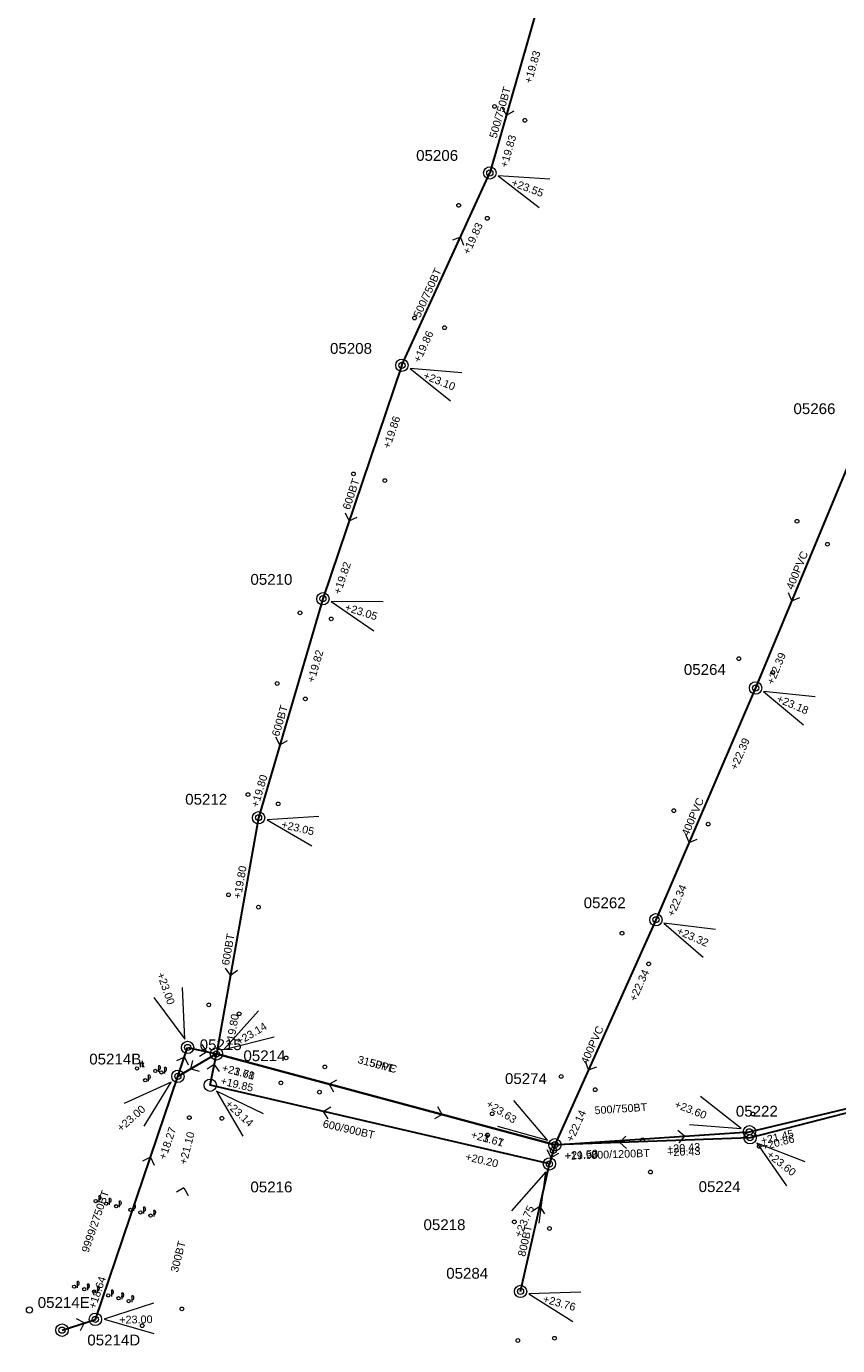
# Model space of a CAD drawing. Header units: metres. Extents: x 196788 to 198093, y 354523 to 355933.
# Tile 1 of 35: x 197478 to 197609, y 354523 to 354737. Entities that reach past the tile are written whole.
import ezdxf

# ---------------------------------------------------------------- set-up
doc = ezdxf.new("R2010")
doc.units = ezdxf.units.M
for name, color, linetype, lineweight in [('AFSTROOM', 2, 'Continuous', 0), ('BOB', 7, 'Continuous', 0), ('CODE', 1, 'Continuous', 0), ('DIAM', 7, 'Continuous', 0), ('GMGIS_STRENGEN', 3, 'Continuous', 30), ('inspectie-riool put', 2, 'Continuous', 0), ('kolk', 2, 'Continuous', 0), ('MVD', 5, 'Continuous', 0), ('PUT', 1, 'Continuous', 0), ('putdeksel algemeen', 2, 'Continuous', 0), ('rioolkast', 5, 'Continuous', 0)]:
    doc.layers.add(name, color=color, linetype=linetype, lineweight=lineweight)
doc.styles.get("Standard").update_dxf_attribs({"font": 'arial.ttf'})
doc.styles.add('Style-simplex', font='simplex.shx')

# ---------------------------------------------------------------- blocks, each defined once
blk = doc.blocks.new('S360')
at = {"layer": 'inspectie-riool put', "color": 7, "linetype": 'Continuous', "lineweight": 0}
blk.add_circle((0, 0), 0.5, dxfattribs=at)
blk = doc.blocks.new('S490')
at = {"layer": 'putdeksel algemeen', "color": 7, "linetype": 'Continuous', "lineweight": 0}
blk.add_circle((0, 0), 0.263, dxfattribs=at)
blk.add_circle((0, 0), 0.263, dxfattribs=at)
at = {"layer": 'putdeksel algemeen', "color": 7, "linetype": 'Continuous', "lineweight": 0, "style": 'Style-simplex', "width": 0.428569}
blk.add_text('p', height=1.05, dxfattribs=at).set_placement((0.41, 0.18))
blk = doc.blocks.new('S1142')
at = {"layer": 'rioolkast', "color": 7, "linetype": 'Continuous', "lineweight": 0}
blk.add_circle((0, 0), 0.263, dxfattribs=at)
blk.add_circle((0, 0), 0.263, dxfattribs=at)
at = {"layer": 'rioolkast', "color": 7, "linetype": 'Continuous', "lineweight": 0, "style": 'Style-simplex', "width": 0.428569}
blk.add_text('rk', height=1.05, dxfattribs=at).set_placement((0.43, 0.19))
blk = doc.blocks.new('AFSTROOM')
at = {"layer": 'AFSTROOM', "linetype": 'Continuous'}
for q in [(1, 1), (1, -1)]:
    blk.add_line((0, 0), q, dxfattribs=at)
blk = doc.blocks.new('S340')
at = {"layer": 'kolk', "color": 7, "linetype": 'Continuous', "lineweight": 0}
blk.add_circle((0, 0), 0.3, dxfattribs=at)

msp = doc.modelspace()

# ---------------------------------------------------------------- linework, layer by layer
at = {"layer": 'GMGIS_STRENGEN', "linetype": 'Continuous', "flags": 128}
for points in [[(197561, 354741.25), (197552.93, 354713.19)], [(197538.7, 354682.05), (197552.93, 354713.19)], [(197538.7, 354682.05), (197525.89, 354644.25)], [(197613.57, 354672.15), (197595.97, 354629.81)], [(197525.89, 354644.25), (197515.48, 354608.8)], [(197595.97, 354629.81), (197579.83, 354592.29)], [(197515.48, 354608.8), (197508.65, 354570.58)], [(197579.83, 354592.29), (197563.46, 354555.86)], [(197502.41, 354566.94), (197503.99, 354571.62)], [(197503.99, 354571.62), (197508.65, 354570.58)], [(197594.96, 354557.96), (197652.22, 354571.64)], [(197652.22, 354571.64), (197595.07, 354557.01)], [(197508.65, 354570.58), (197502.41, 354566.94)], [(197507.65, 354565.5), (197508.65, 354570.58)], [(197563.46, 354555.86), (197508.65, 354570.58)], [(197508.65, 354570.58), (197563.46, 354555.86)], [(197489.05, 354527.6), (197502.41, 354566.94)], [(197562.59, 354552.77), (197507.65, 354565.5)], [(197563.46, 354555.86), (197594.96, 354557.96)], [(197595.07, 354557.01), (197563.46, 354555.86)], [(197563.46, 354555.86), (197562.59, 354552.77)], [(197557.9, 354532.12), (197562.59, 354552.77)], [(197483.65, 354525.85), (197489.05, 354527.6)]]:
    msp.add_lwpolyline(points, dxfattribs=at)
at = {"layer": 'MVD', "linetype": 'Continuous'}
for p, q in [((197562.65, 354712.21), (197554.26, 354712.7)), ((197554.26, 354712.7), (197560.94, 354707.61)), ((197548.39, 354680.84), (197540.02, 354681.52)), ((197540.02, 354681.52), (197546.58, 354676.28)), ((197535.64, 354643.74), (197527.24, 354643.82)), ((197527.24, 354643.82), (197534.16, 354639.06)), ((197605.62, 354628.39), (197597.27, 354629.26)), ((197597.27, 354629.26), (197603.71, 354623.87)), ((197525.23, 354609.02), (197516.85, 354608.47)), ((197516.85, 354608.47), (197524.11, 354604.24)), ((197589.46, 354590.73), (197581.12, 354591.72)), ((197581.12, 354591.72), (197587.49, 354586.24)), ((197503.52, 354572.95), (197503.16, 354581.34)), ((197498.53, 354579.71), (197503.52, 354572.95)), ((197515.49, 354577.54), (197509.86, 354571.3)), ((197509.86, 354571.3), (197518.01, 354573.32)), ((197501.35, 354566.01), (197493.69, 354562.56)), ((197496.93, 354558.86), (197501.35, 354566.01)), ((197516.26, 354560.89), (197508.69, 354564.54)), ((197508.69, 354564.54), (197512.92, 354557.28)), ((197593.65, 354558.48), (197587.06, 354563.69)), ((197562.27, 354556.62), (197556.82, 354563.01)), ((197554.17, 354558.87), (197562.27, 354556.62)), ((197585.27, 354559.12), (197593.65, 354558.48)), ((197604.02, 354553.1), (197596.19, 354556.13)), ((197596.19, 354556.13), (197600.99, 354549.24)), ((197562, 354551.48), (197556.45, 354545.18)), ((197560.92, 354543.15), (197562, 354551.48)), ((197567.66, 354531.98), (197559.27, 354531.74)), ((197559.27, 354531.74), (197566.36, 354527.25)), ((197498.46, 354530.21), (197490.47, 354527.63)), ((197490.47, 354527.63), (197498.53, 354525.29))]:
    msp.add_line(p, q, dxfattribs=at)
at = {"layer": 'PUT', "linetype": 'Continuous'}
for centre in [(197552.93, 354713.19), (197538.7, 354682.05), (197525.89, 354644.25), (197595.97, 354629.81), (197515.48, 354608.8), (197579.83, 354592.29), (197503.99, 354571.62), (197508.65, 354570.58), (197502.41, 354566.94), (197507.65, 354565.5), (197594.96, 354557.96), (197563.46, 354555.86), (197595.07, 354557.01), (197562.59, 354552.77), (197557.9, 354532.12), (197483.65, 354525.85), (197489.05, 354527.6)]:
    msp.add_circle(centre, 1, dxfattribs=at)

# ---------------------------------------------------------------- block references
at = {"layer": 'AFSTROOM'}
for p, rotation in [((197555.62, 354722.54), 74), ((197548.19, 354702.81), 245.4), ((197530.16, 354656.85), 71.3), ((197601.84, 354643.92), 67.4), ((197518.95, 354620.61), 73.6), ((197585.21, 354604.79), 66.7), ((197510.92, 354583.32), 79.9), ((197507.09, 354570.92), 167.4), ((197503.46, 354570.06), 251.3), ((197504.49, 354568.15), 30.2), ((197508.31, 354568.88), 258.9), ((197568.92, 354568), 65.8), ((197526.92, 354565.67), 345), ((197525.96, 354561.26), 347), ((197545.19, 354560.77), 165), ((197574, 354556.24), 2.1), ((197584.46, 354557.26), 183.8), ((197562.88, 354553.8), 74.2), ((197497.96, 354553.83), 251.1999999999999), ((197503.38, 354548.89), 255.6), ((197561.03, 354545.89), 257.2), ((197487.25, 354527.02), 198)]:
    msp.add_blockref('AFSTROOM', p, dxfattribs=dict(at, rotation=rotation))
at = {"layer": 'inspectie-riool put', "color": 7, "linetype": 'Continuous', "lineweight": 0}
for p in [(197552.93, 354713.19), (197538.7, 354682.05), (197525.89, 354644.25), (197595.97, 354629.81), (197515.48, 354608.8), (197579.83, 354592.29), (197503.99, 354571.62), (197508.65, 354570.58), (197502.41, 354566.94), (197594.96, 354557.96), (197595.07, 354557.01), (197563.23, 354554.96), (197563.46, 354555.86), (197562.59, 354552.77), (197557.9, 354532.12), (197478.38, 354529.11), (197489.05, 354527.6), (197483.65, 354525.85)]:
    msp.add_blockref('S360', p, dxfattribs=at)
at = {"layer": 'kolk', "color": 7, "linetype": 'Continuous', "lineweight": 0}
for p in [(197553.7, 354723.96), (197558.61, 354721.71), (197547.88, 354707.95), (197552.52, 354705.85), (197540.75, 354689.71), (197545.6, 354688.14), (197530.84, 354664.47), (197535.94, 354663.39), (197602.67, 354656.8), (197607.61, 354653.09), (197522.19, 354641.98), (197527.25, 354640.99), (197593.24, 354634.56), (197598.75, 354632.33), (197518.49, 354630.54), (197523.05, 354628.04), (197513.77, 354612.55), (197518.67, 354611.05), (197582.72, 354609.95), (197588.29, 354607.77), (197510.63, 354596.33), (197515.45, 354594.33), (197574.33, 354590.1), (197578.65, 354585.15), (197507.42, 354578.51), (197512.34, 354577.08), (197519.93, 354569.93), (197526.23, 354568.47), (197519.1, 354565.88), (197564.48, 354566.93), (197525.34, 354564.38), (197570, 354564.78), (197553.32, 354560.88), (197595.5, 354560.85), (197504.27, 354560.25), (197509.55, 354560.14), (197552.56, 354557.44), (197577.68, 354556.68), (197596.56, 354555.61), (197578.94, 354551.45), (197556.9, 354543.38), (197562.58, 354542.31), (197503.06, 354529.3), (197496.64, 354526.58), (197563.4, 354524.54), (197557.47, 354524.18)]:
    msp.add_blockref('S340', p, dxfattribs=at)
at = {"layer": 'putdeksel algemeen', "color": 7, "linetype": 'Continuous', "lineweight": 0}
for p in [(197498.77, 354567.83), (197499.75, 354567.57), (197497.12, 354566.31), (197489.11, 354546.75), (197490.79, 354546.33), (197492.42, 354545.91), (197494.73, 354545.33), (197496.35, 354544.91), (197497.99, 354544.4), (197485.61, 354532.89), (197487.25, 354532.47), (197488.87, 354532.09), (197491.14, 354531.48), (197492.81, 354531.02), (197494.45, 354530.56)]:
    msp.add_blockref('S490', p, dxfattribs=at)
at = {"layer": 'rioolkast', "color": 7, "linetype": 'Continuous', "lineweight": 0}
msp.add_blockref('S1142', (197495.79, 354568.22), dxfattribs=at)

# ---------------------------------------------------------------- texts
at = {"layer": 'BOB'}
for s, rotation, p in [('+19.83', 74, (197559.67, 354727.58)), ('+19.83', 74, (197555.75, 354713.94)), ('+19.83', 65.4, (197549.6, 354699.87)), ('+19.86', 65.4, (197541.6, 354682.37)), ('+19.86', 71.3, (197536.74, 354668.46)), ('+19.82', 71.3, (197528.74, 354644.87)), ('+19.82', 73.6, (197524.49, 354630.59)), ('+22.39', 67.4, (197598.85, 354630.24)), ('+22.39', 66.7, (197592.93, 354616.42)), ('+19.80', 73.6, (197515.42, 354610.38)), ('+19.80', 79.9, (197512.61, 354595.6)), ('+22.34', 66.7, (197582.72, 354592.68)), ('+22.34', 65.8, (197576.57, 354578.95)), ('+19.80', 79.9, (197511.37, 354571.61)), ('+21.78', 345, (197509.45, 354567.77)), ('+23.61', 345, (197509.45, 354567.77)), ('+19.85', 347, (197509.22, 354565.65)), ('+22.14', 65.8, (197566.36, 354556.21)), ('+18.27', 71.2, (197500.44, 354553.36)), ('+21.10', 75.6, (197503.8, 354552.55)), ('+21.67', 345, (197549.77, 354556.95)), ('+23.61', 345, (197549.77, 354556.95)), ('+21.45', 13.4, (197597, 354555.88)), ('+20.86', 14.4, (197597.15, 354554.96)), ('+19.90', 2.1, (197565.05, 354553.42)), ('+21.53', 3.8, (197565.12, 354553.47)), ('+20.43', 3.8, (197581.66, 354554.57)), ('+20.43', 2.1, (197581.67, 354554.02)), ('+20.20', 347, (197548.87, 354553.38)), ('+18.64', 71.2, (197489.06, 354529.19))]:
    msp.add_text(s, height=1.25, rotation=rotation, dxfattribs=at).set_placement(p)
at = {"layer": 'CODE'}
for s, p in [('05206', (197541, 354715.15)), ('05208', (197527.05, 354683.91)), ('05266', (197602.1, 354674.15)), ('05210', (197514.16, 354646.52)), ('05264', (197584.35, 354631.93)), ('05212', (197503.6, 354610.92)), ('05262', (197568.13, 354594.16)), ('05215', (197505.95, 354571.18)), ('05214B', (197488.06, 354568.86)), ('05214', (197513.03, 354569.4)), ('05274', (197555.38, 354565.7)), ('05222', (197592.77, 354560.42)), ('05216', (197514.16, 354548.16)), ('05224', (197586.74, 354548.21)), ('05218', (197542.19, 354542.05)), ('05284', (197545.87, 354534.18)), ('05214E', (197479.72, 354529.45)), ('05214D', (197487.75, 354523.38))]:
    msp.add_text(s, height=1.75, dxfattribs=at).set_placement(p)
at = {"layer": 'DIAM'}
for s, rotation, p in [('500/750BT', 74, (197554, 354718.71)), ('500/750BT', 65.4, (197541.62, 354689.64)), ('600BT', 71.3, (197530.22, 354658.57)), ('400PVC', 67.4, (197602, 354645.63)), ('600BT', 73.6, (197518.79, 354621.87)), ('400PVC', 66.7, (197585.07, 354605.73)), ('600BT', 79.9, (197510.69, 354584.85)), ('400PVC', 65.8, (197568.73, 354568.81)), ('315PVC', 345, (197531.43, 354569.12)), ('50PE', 345, (197533.36, 354568.6)), ('500/750BT', 3.8, (197569.93, 354560.8)), ('600/900BT', 347, (197525.79, 354558.73)), ('800/1200BT', 2.1, (197569.36, 354553.57)), ('9999/2750BT', 71.2, (197487.93, 354538.3)), ('800BT', 77.2, (197558.65, 354537.68)), ('300BT', 75.6, (197502.41, 354535.12))]:
    msp.add_text(s, height=1.25, rotation=rotation, dxfattribs=at).set_placement(p)
at = {"layer": 'MVD'}
for s, rotation, p in [('+23.55', 339.7, (197556.3, 354711.14)), ('+23.10', 338.4, (197542.02, 354679.92)), ('+23.05', 342.5, (197529.35, 354642.37)), ('+23.18', 337.1, (197599.24, 354627.61)), ('+23.05', 346.7, (197519.07, 354607.18)), ('+23.32', 336.3, (197583.07, 354590.04)), ('+23.00', 289.4, (197499, 354583.5)), ('+23.14', 30.9, (197512.35, 354571.92)), ('+23.00', 41.3, (197493.23, 354557.89)), ('+23.14', 317.3, (197509.98, 354562.32)), ('+23.63', 327.5, (197552.21, 354562.15)), ('+23.60', 338.6, (197582.71, 354561.95)), ('+23.60', 321.9, (197597.65, 354554.03)), ('+23.75', 65.6, (197557.95, 354540.75)), ('+23.76', 344.6, (197561.43, 354530.37)), ('+23.00', 0.9, (197492.93, 354526.91))]:
    msp.add_text(s, height=1.25, rotation=rotation, dxfattribs=at).set_placement(p)

doc.saveas('drawing.dxf')
